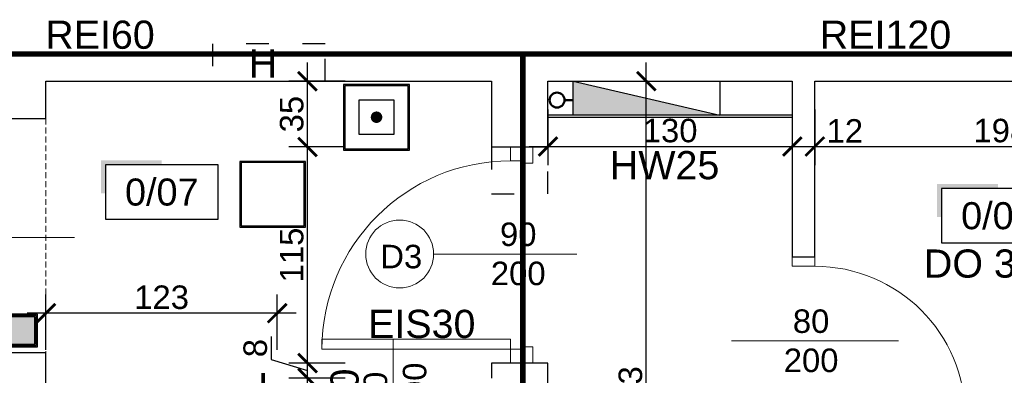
# Model space of a CAD drawing. Header units: millimetres. Extents: x 2709036 to 2756280, y 168165 to 192362.
# Tile 46 of 192: x 2714241 to 2714764, y 186217 to 186406. Entities that reach past the tile are written whole.
import ezdxf
from ezdxf.enums import TextEntityAlignment as Align

# ---------------------------------------------------------------- set-up
doc = ezdxf.new("R2010")
doc.units = ezdxf.units.MM
doc.header["$MEASUREMENT"] = 0
for name, pattern in [('ACAD_ISO03W100', [30, 12, -18]), ('CENTER2', [1.125, 0.75, -0.125, 0.125, -0.125]), ('HIDDEN2', [4.7625, 3.175, -1.5875]), ('UKRYTE', [9.525, 6.35, -3.175])]:
    doc.linetypes.add(name, pattern=pattern)
doc.layers.add('6 - OPISY', color=7, linetype='Continuous')
doc.layers.add('D+H Urządzenia', color=30, linetype='Continuous')
for name, color, linetype, lineweight in [('[san] inst. hydrantowa', 4, 'CENTER2', 50), ('__MAZ_EKSP_PROJ', 3, 'Continuous', 0), ('__MAZ_LIKWIDACJE', 6, 'ACAD_ISO03W100', 30), ('__MAZ_OPIS_STOLARKA', 7, 'Continuous', 0), ('__MAZ_SCHODY', 7, 'Continuous', 0), ('__MAZ_STOLARKA DRZWIOWA ISTN', 7, 'Continuous', 9), ('__MAZ_STOLARKA DRZWIOWA NOWA', 7, 'Continuous', 9), ('__MAZ_WYMIARY', 7, 'Continuous', 9), ('__MAZ_ŚCIANY ISTNIEJĄCE', 7, 'Continuous', 30), ('SCHODY_POR.', 7, 'UKRYTE', 25)]:
    doc.layers.add(name, color=color, linetype=linetype, lineweight=lineweight)
doc.styles.add('Arial', font='arial.ttf')
doc.styles.add('Dimensions', font='arial.ttf')
doc.styles.get("Standard").update_dxf_attribs({"font": 'arial.ttf'})
doc.styles.add('styl1', font='arial.ttf')
doc.dimstyles.new('100', dxfattribs={"dimtxt": 10, "dimasz": 10, "dimexe": 18, "dimexo": 15, "dimgap": 9, "dimtad": 1, "dimdec": 1, "dimrnd": 0.5, "dimdsep": 46, "dimtxsty": 'Dimensions', "dimblk": 'ARCHTICK', "dimcen": 9, "dimdle": 10, "dimadec": 1, "dimazin": 2, "dimtfac": 1, "dimtdec": 4, "dimtofl": 0, "dimtmove": 2, "dimatfit": 3, "dimfxl": 1, "dimtolj": 1, "dimtzin": 0, "dimarcsym": 0})

# ---------------------------------------------------------------- blocks, each defined once
blk = doc.blocks.new('_ArchTick')
at = {"color": 0, "linetype": 'ByBlock', "const_width": 0.15}
blk.add_lwpolyline([(-0.5, -0.5), (0.5, 0.5)], dxfattribs=at)
blk = doc.blocks.new('*D13')
at = {"layer": '__MAZ_WYMIARY', "color": 0, "lineweight": -2}
for p, q in [((2714254.68, 186230.58), (2714254.68, 186260.12)), ((2714377.68, 186230.58), (2714377.68, 186260.12)), ((2714387.68, 186250.12), (2714244.68, 186250.12))]:
    blk.add_line(p, q, dxfattribs=at)
at = {"layer": 'Defpoints', "color": 0, "lineweight": 30}
for p in [(2714254.68, 186250.12), (2714254.68, 186215.58), (2714377.68, 186215.58)]:
    blk.add_point(p, dxfattribs=at)
at = {"layer": '__MAZ_WYMIARY', "color": 0, "lineweight": -2, "xscale": 10, "yscale": 10, "zscale": 10, "rotation": 180}
blk.add_blockref('_ArchTick', (2714254.68, 186250.12), dxfattribs=at)
at = {"layer": '__MAZ_WYMIARY', "color": 0, "lineweight": -2, "xscale": 10, "yscale": 10, "zscale": 10}
blk.add_blockref('_ArchTick', (2714377.68, 186250.12), dxfattribs=at)
at = {"layer": '__MAZ_WYMIARY', "color": 0, "lineweight": 5, "insert": (2714316.18, 186258.5), "char_height": 12.5, "attachment_point": 5, "style": 'Arial'}
blk.add_mtext('\\A1;123', dxfattribs=at)
blk = doc.blocks.new('*U9')
at = {"ltscale": 10}
blk.add_hatch(color=256, dxfattribs=at).paths.add_polyline_path([(0, 26), (-25, 26), (-27, 26), (-27, 11.46), (-25, 11.46), (-25, 24), (0, 24)])
blk.add_lwpolyline([(-25, 0), (25, 0), (25, 24), (-25, 24)], close=True, dxfattribs=at)
at = {"layer": '6 - OPISY'}
for tag, p in [('NRPOM', (0, 6)), ('WYSPOM', (3.39, -15.66))]:
    blk.add_attdef(tag, text='', height=12, dxfattribs=at).set_placement(p, align=Align.CENTER)
blk = doc.blocks.new('*D152')
at = {"layer": '__MAZ_WYMIARY', "color": 0, "lineweight": -2}
for p, q in [((2714254.68, 186230.58), (2714254.68, 186260.12)), ((2714377.68, 186230.58), (2714377.68, 186260.12)), ((2714387.68, 186250.12), (2714244.68, 186250.12))]:
    blk.add_line(p, q, dxfattribs=at)
at = {"layer": 'Defpoints', "color": 0, "lineweight": 30}
for p in [(2714254.68, 186250.12), (2714254.68, 186215.58), (2714377.68, 186215.58)]:
    blk.add_point(p, dxfattribs=at)
at = {"layer": '__MAZ_WYMIARY', "color": 0, "lineweight": -2, "xscale": 10, "yscale": 10, "zscale": 10, "rotation": 180}
blk.add_blockref('_ArchTick', (2714254.68, 186250.12), dxfattribs=at)
at = {"layer": '__MAZ_WYMIARY', "color": 0, "lineweight": -2, "xscale": 10, "yscale": 10, "zscale": 10}
blk.add_blockref('_ArchTick', (2714377.68, 186250.12), dxfattribs=at)
at = {"layer": '__MAZ_WYMIARY', "color": 0, "lineweight": 5, "insert": (2714316.18, 186258.5), "char_height": 12.5, "attachment_point": 5, "style": 'Arial'}
blk.add_mtext('\\A1;123', dxfattribs=at)
blk = doc.blocks.new('*D313')
at = {"layer": '__MAZ_WYMIARY', "color": 0, "lineweight": -2}
for p, q in [((2714573.99, 186031.04), (2714573.99, 186383.55)), ((2714553.99, 186373.55), (2714583.99, 186373.55)), ((2714553.99, 186041.04), (2714583.99, 186041.04))]:
    blk.add_line(p, q, dxfattribs=at)
at = {"layer": 'Defpoints', "color": 0, "lineweight": 30}
for p in [(2714521.68, 186373.55), (2714573.99, 186373.55), (2714521.68, 186041.04)]:
    blk.add_point(p, dxfattribs=at)
at = {"layer": '__MAZ_WYMIARY', "color": 0, "lineweight": -2, "xscale": 10, "yscale": 10, "zscale": 10}
for p, rotation in [((2714573.99, 186373.55), 90), ((2714573.99, 186041.04), 270)]:
    blk.add_blockref('_ArchTick', p, dxfattribs=dict(at, rotation=rotation))
at = {"layer": '__MAZ_WYMIARY', "color": 0, "lineweight": 5, "insert": (2714565.61, 186207.29), "char_height": 12.5, "attachment_point": 5, "rotation": 90, "style": 'Arial'}
blk.add_mtext('\\A1;333', dxfattribs=at)
blk = doc.blocks.new('*D314')
at = {"layer": '__MAZ_WYMIARY', "color": 0, "lineweight": -2}
for p, q in [((2714521.68, 186358.55), (2714521.68, 186328.84)), ((2714651.68, 186358.55), (2714651.68, 186328.84)), ((2714511.68, 186338.84), (2714661.68, 186338.84))]:
    blk.add_line(p, q, dxfattribs=at)
at = {"layer": 'Defpoints', "color": 0, "lineweight": 30}
for p in [(2714521.68, 186373.55), (2714651.68, 186373.55), (2714651.68, 186338.84)]:
    blk.add_point(p, dxfattribs=at)
at = {"layer": '__MAZ_WYMIARY', "color": 0, "lineweight": -2, "xscale": 10, "yscale": 10, "zscale": 10, "rotation": 180}
blk.add_blockref('_ArchTick', (2714521.68, 186338.84), dxfattribs=at)
at = {"layer": '__MAZ_WYMIARY', "color": 0, "lineweight": -2, "xscale": 10, "yscale": 10, "zscale": 10}
blk.add_blockref('_ArchTick', (2714651.68, 186338.84), dxfattribs=at)
at = {"layer": '__MAZ_WYMIARY', "color": 0, "lineweight": 5, "insert": (2714586.68, 186347.23), "char_height": 12.5, "attachment_point": 5, "style": 'Arial'}
blk.add_mtext('\\A1;130', dxfattribs=at)
blk = doc.blocks.new('*D315')
at = {"layer": '__MAZ_WYMIARY', "color": 0, "lineweight": -2}
for p, q in [((2714651.68, 186358.49), (2714651.68, 186328.84)), ((2714663.68, 186358.55), (2714663.68, 186328.84)), ((2714641.68, 186338.84), (2714673.68, 186338.84))]:
    blk.add_line(p, q, dxfattribs=at)
at = {"layer": 'Defpoints', "color": 0, "lineweight": 30}
for p in [(2714651.68, 186373.49), (2714663.68, 186373.55), (2714663.68, 186338.84)]:
    blk.add_point(p, dxfattribs=at)
at = {"layer": '__MAZ_WYMIARY', "color": 0, "lineweight": -2, "xscale": 10, "yscale": 10, "zscale": 10, "rotation": 180}
blk.add_blockref('_ArchTick', (2714651.68, 186338.84), dxfattribs=at)
at = {"layer": '__MAZ_WYMIARY', "color": 0, "lineweight": -2, "xscale": 10, "yscale": 10, "zscale": 10}
blk.add_blockref('_ArchTick', (2714663.68, 186338.84), dxfattribs=at)
at = {"layer": '__MAZ_WYMIARY', "color": 0, "lineweight": 5, "insert": (2714679.62, 186347.12), "char_height": 12.5, "attachment_point": 5, "style": 'Arial'}
blk.add_mtext('\\A1;12', dxfattribs=at)
blk = doc.blocks.new('*D316')
at = {"layer": '__MAZ_WYMIARY', "color": 0, "lineweight": -2}
for p, q in [((2714663.68, 186358.55), (2714663.68, 186328.84)), ((2714861.49, 186358.55), (2714861.49, 186328.84)), ((2714653.68, 186338.84), (2714871.49, 186338.84))]:
    blk.add_line(p, q, dxfattribs=at)
at = {"layer": 'Defpoints', "color": 0, "lineweight": 30}
for p in [(2714663.68, 186373.55), (2714861.49, 186373.55), (2714861.49, 186338.84)]:
    blk.add_point(p, dxfattribs=at)
at = {"layer": '__MAZ_WYMIARY', "color": 0, "lineweight": -2, "xscale": 10, "yscale": 10, "zscale": 10, "rotation": 180}
blk.add_blockref('_ArchTick', (2714663.68, 186338.84), dxfattribs=at)
at = {"layer": '__MAZ_WYMIARY', "color": 0, "lineweight": -2, "xscale": 10, "yscale": 10, "zscale": 10}
blk.add_blockref('_ArchTick', (2714861.49, 186338.84), dxfattribs=at)
at = {"layer": '__MAZ_WYMIARY', "color": 0, "lineweight": 5, "insert": (2714762.59, 186347.22), "char_height": 12.5, "attachment_point": 5, "style": 'Arial'}
blk.add_mtext('\\A1;198', dxfattribs=at)
blk = doc.blocks.new('*D325')
at = {"layer": '__MAZ_WYMIARY', "color": 0, "lineweight": -2}
for p, q in [((2713954.41, 185807.55), (2713954.41, 186383.55)), ((2713974.41, 186373.55), (2713944.41, 186373.55)), ((2713974.41, 185817.55), (2713944.41, 185817.55))]:
    blk.add_line(p, q, dxfattribs=at)
at = {"layer": 'Defpoints', "color": 0, "lineweight": 30}
for p in [(2713954.41, 186373.55), (2714254.68, 186373.55), (2714254.68, 185817.55)]:
    blk.add_point(p, dxfattribs=at)
at = {"layer": '__MAZ_WYMIARY', "color": 0, "lineweight": -2, "xscale": 10, "yscale": 10, "zscale": 10}
for p, rotation in [((2713954.41, 186373.55), 90), ((2713954.41, 185817.55), 270)]:
    blk.add_blockref('_ArchTick', p, dxfattribs=dict(at, rotation=rotation))
at = {"layer": '__MAZ_WYMIARY', "color": 0, "lineweight": 5, "insert": (2713946.02, 186095.55), "char_height": 12.5, "attachment_point": 5, "rotation": 90, "style": 'Arial'}
blk.add_mtext('\\A1;556', dxfattribs=at)
blk = doc.blocks.new('*D326')
at = {"layer": '__MAZ_WYMIARY', "color": 0, "lineweight": -2}
for p, q in [((2713954.41, 186363.55), (2713954.41, 186426.55)), ((2713974.41, 186416.55), (2713944.41, 186416.55)), ((2713974.41, 186373.55), (2713944.41, 186373.55))]:
    blk.add_line(p, q, dxfattribs=at)
at = {"layer": 'Defpoints', "color": 0, "lineweight": 30}
for p in [(2713954.41, 186416.55), (2714300.02, 186416.55), (2714300.02, 186373.55)]:
    blk.add_point(p, dxfattribs=at)
at = {"layer": '__MAZ_WYMIARY', "color": 0, "lineweight": -2, "xscale": 10, "yscale": 10, "zscale": 10}
for p, rotation in [((2713954.41, 186416.55), 90), ((2713954.41, 186373.55), 270)]:
    blk.add_blockref('_ArchTick', p, dxfattribs=dict(at, rotation=rotation))
at = {"layer": '__MAZ_WYMIARY', "color": 0, "lineweight": 5, "insert": (2713946.02, 186395.05), "char_height": 12.5, "attachment_point": 5, "rotation": 90, "style": 'Arial'}
blk.add_mtext('\\A1;43', dxfattribs=at)
blk = doc.blocks.new('*D660')
at = {"layer": '__MAZ_WYMIARY', "color": 0, "lineweight": -2}
for p, q in [((2714374.43, 186237.61), (2714374.43, 186225.38)), ((2714393.81, 186205.58), (2714393.81, 186233.55)), ((2714374.43, 186225.38), (2714393.81, 186219.56)), ((2714413.81, 186223.55), (2714383.81, 186223.55)), ((2714413.81, 186215.58), (2714383.81, 186215.58))]:
    blk.add_line(p, q, dxfattribs=at)
at = {"layer": 'Defpoints', "color": 0, "lineweight": 30}
for p in [(2714393.81, 186223.55), (2714491.68, 186223.55), (2714491.68, 186215.58)]:
    blk.add_point(p, dxfattribs=at)
at = {"layer": '__MAZ_WYMIARY', "color": 0, "lineweight": -2, "xscale": 10, "yscale": 10, "zscale": 10}
for p, rotation in [((2714393.81, 186223.55), 90), ((2714393.81, 186215.58), 270)]:
    blk.add_blockref('_ArchTick', p, dxfattribs=dict(at, rotation=rotation))
at = {"layer": '__MAZ_WYMIARY', "color": 0, "lineweight": 5, "insert": (2714366.05, 186231.5), "char_height": 12.5, "attachment_point": 5, "rotation": 90, "style": 'Arial'}
blk.add_mtext('\\A1;8', dxfattribs=at)
blk = doc.blocks.new('*D661')
at = {"layer": '__MAZ_WYMIARY', "color": 0, "lineweight": -2}
for p, q in [((2714393.81, 186213.55), (2714393.81, 186348.55)), ((2714413.81, 186338.55), (2714383.81, 186338.55)), ((2714413.81, 186223.55), (2714383.81, 186223.55))]:
    blk.add_line(p, q, dxfattribs=at)
at = {"layer": 'Defpoints', "color": 0, "lineweight": 30}
for p in [(2714393.81, 186338.55), (2714491.68, 186338.55), (2714491.68, 186223.55)]:
    blk.add_point(p, dxfattribs=at)
at = {"layer": '__MAZ_WYMIARY', "color": 0, "lineweight": -2, "xscale": 10, "yscale": 10, "zscale": 10}
for p, rotation in [((2714393.81, 186338.55), 90), ((2714393.81, 186223.55), 270)]:
    blk.add_blockref('_ArchTick', p, dxfattribs=dict(at, rotation=rotation))
at = {"layer": '__MAZ_WYMIARY', "color": 0, "lineweight": 5, "insert": (2714385.43, 186281.05), "char_height": 12.5, "attachment_point": 5, "rotation": 90, "style": 'Arial'}
blk.add_mtext('\\A1;115', dxfattribs=at)
blk = doc.blocks.new('*D662')
at = {"layer": '__MAZ_WYMIARY', "color": 0, "lineweight": -2}
for p, q in [((2714393.81, 186328.55), (2714393.81, 186383.55)), ((2714413.81, 186373.55), (2714383.81, 186373.55)), ((2714413.81, 186338.55), (2714383.81, 186338.55))]:
    blk.add_line(p, q, dxfattribs=at)
at = {"layer": 'Defpoints', "color": 0, "lineweight": 30}
for p in [(2714393.81, 186373.55), (2714491.68, 186373.55), (2714491.68, 186338.55)]:
    blk.add_point(p, dxfattribs=at)
at = {"layer": '__MAZ_WYMIARY', "color": 0, "lineweight": -2, "xscale": 10, "yscale": 10, "zscale": 10}
for p, rotation in [((2714393.81, 186373.55), 90), ((2714393.81, 186338.55), 270)]:
    blk.add_blockref('_ArchTick', p, dxfattribs=dict(at, rotation=rotation))
at = {"layer": '__MAZ_WYMIARY', "color": 0, "lineweight": 5, "insert": (2714385.42, 186356.05), "char_height": 12.5, "attachment_point": 5, "rotation": 90, "style": 'Arial'}
blk.add_mtext('\\A1;35', dxfattribs=at)
blk = doc.blocks.new('90')
at = {"color": 0, "linetype": 'Continuous', "lineweight": 5}
for p, q in [((30102.84, -38884.85), (30102.84, -38878.44)), ((30113.27, -38878.44), (30113.27, -38885.98)), ((30107.55, -38884.85), (30102.84, -38884.85)), ((30107.55, -38885.98), (30107.55, -38884.85)), ((30113.27, -38885.98), (30107.55, -38885.98)), ((30015.67, -38967.31), (30015.67, -38972.02)), ((30102.84, -38967.31), (30015.67, -38967.31)), ((30015.67, -38967.31), (30015.67, -38972.02)), ((30102.84, -38972.02), (30102.84, -38967.31)), ((30015.67, -38972.02), (30102.84, -38972.02)), ((30102.84, -38978.44), (30102.84, -38972.02)), ((30102.84, -38972.02), (30107.55, -38972.02)), ((30107.55, -38972.02), (30107.55, -38970.89)), ((30107.55, -38970.89), (30113.27, -38970.89)), ((30113.27, -38970.89), (30113.27, -38978.44))]:
    blk.add_line(p, q, dxfattribs=at)
blk.add_arc((30102.84, -38972.02), 87.17, 90, 180, dxfattribs=at)
blk = doc.blocks.new('_rt45')
at = {"layer": 'D+H Urządzenia'}
h = blk.add_hatch(color=256, dxfattribs=at)
h.dxf.hatch_style = 1
h.paths.add_polyline_path([(25.34, 24.93), (12.84, 24.93), (0.34, 24.93), (-12.16, 24.93), (-24.66, 24.93), (-24.66, 12.43), (-24.66, -0.07), (-24.66, -12.57), (-24.66, -25.07), (-12.16, -25.07), (0.34, -25.07), (12.84, -25.07), (25.34, -25.07), (25.34, -12.57), (25.34, -0.07), (25.34, 12.43)])
h.paths.add_polyline_path([(-23.66, 23.93), (-12.16, 23.93), (0.34, 23.93), (12.84, 23.93), (24.34, 23.93), (24.34, 12.43), (24.34, -0.07), (24.34, -12.57), (24.34, -24.07), (12.84, -24.07), (0.34, -24.07), (-12.16, -24.07), (-23.66, -24.07), (-23.66, -12.57), (-23.66, -0.07), (-23.66, 12.43)], flags=16)
h.paths.add_polyline_path([(-12.7, 13.08), (13.49, 13.08), (13.49, -13.11), (-12.7, -13.11)], flags=0)
h.paths.add_polyline_path([(2.58, -0.02, -1), (-1.79, -0.02, -1)], flags=0)
for points in [[(-24.66, 24.93), (-24.66, 12.43), (-24.66, -0.07), (-24.66, -12.57), (-24.66, -25.07), (-12.16, -25.07), (0.34, -25.07), (12.84, -25.07), (25.34, -25.07), (25.34, -12.57), (25.34, -0.07), (25.34, 12.43), (25.34, 24.93), (12.84, 24.93), (0.34, 24.93), (-12.16, 24.93)], [(-23.66, 23.93), (-23.66, 12.43), (-23.66, -0.07), (-23.66, -12.57), (-23.66, -24.07), (-12.16, -24.07), (0.34, -24.07), (12.84, -24.07), (24.34, -24.07), (24.34, -12.57), (24.34, -0.07), (24.34, 12.43), (24.34, 23.93), (12.84, 23.93), (0.34, 23.93), (-12.16, 23.93)], [(-12.7, 13.08), (13.49, 13.08), (13.49, -13.11), (-12.7, -13.11)]]:
    blk.add_lwpolyline(points, close=True, dxfattribs=at)
at = {"layer": 'D+H Urządzenia', "const_width": 4.36}
blk.add_lwpolyline([(-1.79, -0.02, 1), (2.58, -0.02, 1)], format="xyb", close=True, dxfattribs=at)
blk = doc.blocks.new('_3000plus')
at = {"layer": 'D+H Urządzenia'}
h = blk.add_hatch(color=256, dxfattribs=at)
h.dxf.hatch_style = 1
h.paths.add_polyline_path([(26.81, 26.83), (14.31, 26.83), (1.81, 26.83), (-10.69, 26.83), (-23.19, 26.83), (-23.19, 14.33), (-23.19, 1.83), (-23.19, -10.67), (-23.19, -23.17), (-10.69, -23.17), (1.81, -23.17), (14.31, -23.17), (26.81, -23.17), (26.81, -10.67), (26.81, 1.83), (26.81, 14.33)])
h.paths.add_polyline_path([(-22.19, 25.83), (-10.69, 25.83), (1.81, 25.83), (14.31, 25.83), (25.81, 25.83), (25.81, 14.33), (25.81, 1.83), (25.81, -10.67), (25.81, -22.17), (14.31, -22.17), (1.81, -22.17), (-10.69, -22.17), (-22.19, -22.17), (-22.19, -10.67), (-22.19, 1.83), (-22.19, 14.33)], flags=16)
for points in [[(-10.69, 26.83), (-23.19, 26.83), (-23.19, 14.33), (-23.19, 1.83), (-23.19, -10.67), (-23.19, -23.17), (-10.69, -23.17), (1.81, -23.17), (14.31, -23.17), (26.81, -23.17), (26.81, -10.67), (26.81, 1.83), (26.81, 14.33), (26.81, 26.83), (14.31, 26.83), (1.81, 26.83), (-10.69, 26.83)], [(-10.69, 25.83), (-22.19, 25.83), (-22.19, 14.33), (-22.19, 1.83), (-22.19, -10.67), (-22.19, -22.17), (-10.69, -22.17), (1.81, -22.17), (14.31, -22.17), (25.81, -22.17), (25.81, -10.67), (25.81, 1.83), (25.81, 14.33), (25.81, 25.83), (14.31, 25.83), (1.81, 25.83)]]:
    blk.add_lwpolyline(points, close=True, dxfattribs=at)
for points in [[(-8.51, 21.45, 0, 0, 0), (16.38, -3.44, 7.54, 0, 0), (23.49, -10.55, 0, 0, 0)], [(-19.18, 10.78, 0, 0, 0), (5.71, -14.11, 7.54, 0, 0), (12.82, -21.22, 0, 0, 0)]]:
    blk.add_lwpolyline(points, format="xyseb", dxfattribs=at)
blk = doc.blocks.new('_pip')
at = {"layer": 'D+H Urządzenia'}
h = blk.add_hatch(color=1, dxfattribs=at)
h.dxf.hatch_style = 1
h.paths.add_polyline_path([(12.45, 11.21), (-8.55, 11.21), (-8.55, -9.79), (12.45, -9.79)], flags=0)
h.paths.add_polyline_path([(14.45, 13.21), (-10.55, 13.21), (-10.55, -11.79), (14.45, -11.79)])
h.paths.add_polyline_path([(13.45, -10.79), (-9.55, -10.79), (-9.55, 12.21), (13.45, 12.21)], flags=16)
h.paths.add_polyline_path([(12.45, -9.79), (-8.55, -9.79), (-8.55, 11.21), (12.45, 11.21)], flags=0)
h = blk.add_hatch(color=1, dxfattribs=at)
h.dxf.hatch_style = 1
h.paths.add_polyline_path([(12.45, 11.21), (-8.55, 11.21), (-8.55, -9.79), (12.45, -9.79)])
at = {"layer": 'D+H Urządzenia', "color": 1}
for points in [[(-10.55, -11.79), (14.45, -11.79), (14.45, 13.21), (-10.55, 13.21)], [(-9.55, -10.79), (13.45, -10.79), (13.45, 12.21), (-9.55, 12.21)], [(-8.55, -9.79), (12.45, -9.79), (12.45, 11.21), (-8.55, 11.21)]]:
    blk.add_lwpolyline(points, close=True, dxfattribs=at)

msp = doc.modelspace()

# ---------------------------------------------------------------- hatches: boundary and pattern name
at = {"layer": '__MAZ_EKSP_PROJ', "lineweight": 30}
h = msp.add_hatch(color=256, dxfattribs=at)
h.dxf.hatch_style = 1
h.paths.add_polyline_path([(2714535.14, 186355.55), (2714613.14, 186355.55), (2714535.14, 186373.55)])

# ---------------------------------------------------------------- linework, layer by layer
at = {"layer": '[san] inst. hydrantowa', "color": 252, "linetype": 'Continuous', "ltscale": 50}
msp.add_lwpolyline([(2714535.14, 186363.47), (2714530.54, 186363.55)], dxfattribs=at)
msp.add_circle((2714526.54, 186363.55), 4, dxfattribs=at)
at = {"layer": '__MAZ_EKSP_PROJ', "linetype": 'ACAD_ISO03W100', "const_width": 3}
for points in [[(2714508.27, 185760.55), (2714508.27, 186388.05), (2714190.68, 186388.05)], [(2715029.84, 185759.57), (2715029.84, 186271.03), (2714869.37, 186271.03), (2714869.37, 186388.05), (2714508.27, 186388.05)]]:
    msp.add_lwpolyline(points, dxfattribs=at)
at = {"layer": '__MAZ_EKSP_PROJ', "lineweight": 30}
msp.add_lwpolyline([(2714535.14, 186373.55), (2714613.14, 186373.55), (2714613.14, 186355.55), (2714535.14, 186355.55), (2714535.14, 186373.55), (2714613.14, 186355.55)], dxfattribs=at)
at = {"layer": '__MAZ_LIKWIDACJE', "color": 252}
for p, q in [((2714491.68, 186338.55), (2714491.68, 186313.55)), ((2714521.68, 186313.55), (2714521.68, 186338.55)), ((2714491.68, 186313.55), (2714521.68, 186313.55))]:
    msp.add_line(p, q, dxfattribs=at)
msp.add_lwpolyline([(2714403.18, 186393.55), (2714343.18, 186393.55), (2714343.18, 186373.55), (2714403.18, 186373.55)], close=True, dxfattribs=at)
at = {"layer": '__MAZ_OPIS_STOLARKA', "color": 252}
for points in [[(2714181.04, 186290.3), (2714269.76, 186290.3)], [(2714460.89, 186281.59), (2714537.07, 186281.59)], [(2714439.3, 186179.85), (2714439.3, 186236.46)], [(2714619.37, 186235.33), (2714708.09, 186235.33)]]:
    msp.add_lwpolyline(points, dxfattribs=at)
msp.add_circle((2714442.81, 186281.59), 18.07, dxfattribs=at)
at = {"layer": '__MAZ_SCHODY', "color": 252, "linetype": 'HIDDEN2', "lineweight": 5}
msp.add_lwpolyline([(2714190.68, 186353.72), (2714254.68, 186353.72), (2714254.68, 186229), (2714190.68, 186229)], close=True, dxfattribs=at)
at = {"layer": '__MAZ_STOLARKA DRZWIOWA ISTN', "color": 252, "linetype": 'Continuous'}
msp.add_lwpolyline([(2714651.68, 186275.06), (2714651.68, 186280.06), (2714663.68, 186280.06), (2714663.68, 186275.06)], close=True, dxfattribs=at)
at = {"layer": '__MAZ_STOLARKA DRZWIOWA ISTN', "color": 252, "linetype": 'Continuous', "extrusion": (0, 0, -1)}
msp.add_arc((-2714663.68, 186195.06), 80, 90, 180, dxfattribs=at)
at = {"layer": '__MAZ_ŚCIANY ISTNIEJĄCE', "color": 252, "ltscale": 15}
for p, q in [((2714254.68, 186373.55), (2714491.68, 186373.55)), ((2714254.68, 186353.72), (2714254.68, 186373.55)), ((2714491.68, 186373.55), (2714491.68, 186338.55)), ((2714521.68, 186373.55), (2714651.68, 186373.55)), ((2714521.68, 186338.55), (2714521.68, 186373.55)), ((2714651.68, 186373.55), (2714651.68, 186280.06)), ((2714663.68, 186373.55), (2714861.49, 186373.55)), ((2714663.68, 186280.06), (2714663.68, 186373.55)), ((2714228.68, 186353.72), (2714254.68, 186353.72)), ((2714491.68, 186338.55), (2714521.68, 186338.55)), ((2714651.68, 186280.06), (2714663.68, 186280.06)), ((2714254.68, 186229), (2714228.68, 186229)), ((2714254.68, 185975.8), (2714254.68, 186229)), ((2714491.68, 186223.55), (2714491.68, 186215.58)), ((2714521.68, 186223.55), (2714491.68, 186223.55)), ((2714521.68, 186041.04), (2714521.68, 186223.55))]:
    msp.add_line(p, q, dxfattribs=at)
for points in [[(2714651.68, 186355.55), (2714521.68, 186355.55)], [(2714651.68, 186354.3), (2714521.68, 186354.3)]]:
    msp.add_lwpolyline(points, dxfattribs=at)
at = {"layer": 'SCHODY_POR.', "color": 252, "ltscale": 15, "const_width": 2}
msp.add_lwpolyline([(2714370.25, 186059.79), (2714370.25, 186218.33)], dxfattribs=at)

# ---------------------------------------------------------------- block references
at = {"xscale": 0.7000000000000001, "yscale": 0.7000000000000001, "zscale": 0.7000000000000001}
for name, p in [('_rt45', (2714430.23, 186354.42)), ('_3000plus', (2714373.95, 186312.13))]:
    msp.add_blockref(name, p, dxfattribs=at)
at = {"layer": '6 - OPISY', "color": 252, "xscale": 1.2, "yscale": 1.2, "zscale": 1.2}
for p, values in [((2714316.29, 186300.17), {'NRPOM': '0/07'}), ((2714761.03, 186287.58), {'NRPOM': '0/04'})]:
    msp.add_blockref('*U9', p, dxfattribs=at).add_auto_attribs(values)
at = {"layer": '__MAZ_STOLARKA DRZWIOWA NOWA', "color": 252, "lineweight": -2, "xscale": 1.150091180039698, "yscale": 1.150091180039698, "zscale": 1.150091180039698, "rotation": 359.9999999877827}
msp.add_blockref('90', (2679880.73, 231052.3), dxfattribs=at)
at = {"layer": 'D+H Urządzenia', "xscale": 0.7000000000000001, "yscale": 0.7000000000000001, "zscale": 0.7000000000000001}
msp.add_blockref('_pip', (2714240.1, 186240.38), dxfattribs=at)

# ---------------------------------------------------------------- texts
at = {"layer": '__MAZ_EKSP_PROJ', "linetype": 'ACAD_ISO03W100', "char_height": 15, "attachment_point": 3}
for s, width, insert in [('REI60', 617.9803, (2714312.54, 186405.83)), ('REI120', 617.9803, (2714736.19, 186405.83)), ('DO 3 OS.', 103.5635, (2714812.5, 186284.01)), ('EIS30', 84.9678, (2714483.13, 186251.89))]:
    msp.add_mtext_dynamic_manual_height_columns(s, width=width, gutter_width=12.5, heights=[61.2], dxfattribs=dict(at, insert=insert))
at = {"layer": '__MAZ_EKSP_PROJ', "insert": (2714736.97, 186336.38), "char_height": 15, "attachment_point": 3}
msp.add_mtext_dynamic_manual_height_columns('\\pxql;HW25', width=182.3341, gutter_width=12.5, heights=[61.2], dxfattribs=at)
at = {"layer": '__MAZ_EKSP_PROJ', "linetype": 'ACAD_ISO03W100', "insert": (2714405.98, 186220.62), "char_height": 15, "attachment_point": 3, "rotation": 90}
msp.add_mtext_dynamic_manual_height_columns('EIS30', width=84.9678, gutter_width=12.5, heights=[61.2], dxfattribs=at)
at = {"layer": '__MAZ_LIKWIDACJE', "color": 252, "insert": (2714377.71, 186390.51), "char_height": 15, "attachment_point": 3}
msp.add_mtext_dynamic_manual_height_columns('H', width=182.3341, gutter_width=12.5, heights=[61.2], dxfattribs=at)
at = {"layer": '__MAZ_OPIS_STOLARKA', "color": 252, "char_height": 12.5, "width": 38.3096, "attachment_point": 5, "style": 'styl1'}
for s, insert in [('90\\P\\pxqc;200', (2714505.88, 186281.59)), ('\\pxqc;D3', (2714443.66, 186280.15)), ('\\pxqc;80\\P200', (2714661.67, 186235.33))]:
    msp.add_mtext(s, dxfattribs=dict(at, insert=insert))
at = {"layer": '__MAZ_OPIS_STOLARKA', "color": 252, "insert": (2714440.41, 186209.22), "char_height": 12.5, "width": 38.3096, "attachment_point": 5, "rotation": 90, "style": 'styl1'}
msp.add_mtext('80\\P\\pxqc;200', dxfattribs=at)

# ---------------------------------------------------------------- dimensions: what is measured, and where the dimension line sits
at = {"layer": '__MAZ_WYMIARY', "color": 252, "lineweight": 5}
for base, p1, p2, picture, middle in [((2713954.41, 186416.55), (2714300.02, 186373.55), (2714300.02, 186416.55), '*D326', (2713946.02, 186395.05)), ((2713954.41, 186373.55), (2714254.68, 185817.55), (2714254.68, 186373.55), '*D325', (2713946.02, 186095.55)), ((2714393.81, 186373.55), (2714491.68, 186338.55), (2714491.68, 186373.55), '*D662', (2714385.42, 186356.05)), ((2714573.99, 186373.55), (2714521.68, 186041.04), (2714521.68, 186373.55), '*D313', (2714565.61, 186207.29)), ((2714393.81, 186338.55), (2714491.68, 186223.55), (2714491.68, 186338.55), '*D661', (2714385.43, 186281.05)), ((2714393.81, 186223.55), (2714491.68, 186215.58), (2714491.68, 186223.55), '*D660', (2714366.05, 186227.38))]:
    dim = msp.add_linear_dim(base=base, p1=p1, p2=p2, angle=90, dimstyle='100', override={"dimtxt": 12.5, "dimexe": 10, "dimgap": 2, "dimdec": 0, "dimtxsty": 'Arial', "dimtmove": 1, "dimfxl": 20, "dimfxlon": 1}, dxfattribs=at)
    dim.commit()
    dim.dimension.update_dxf_attribs({"geometry": picture, "text_midpoint": middle})
for base, p1, p2, picture, middle in [((2714651.68, 186338.84), (2714521.68, 186373.55), (2714651.68, 186373.55), '*D314', (2714586.68, 186347.23)), ((2714861.49, 186338.84), (2714663.68, 186373.55), (2714861.49, 186373.55), '*D316', (2714762.59, 186347.22)), ((2714254.68, 186250.12), (2714377.68, 186215.58), (2714254.68, 186215.58), '*D13', (2714316.18, 186258.5)), ((2714254.68, 186250.12), (2714377.68, 186215.58), (2714254.68, 186215.58), '*D152', (2714316.18, 186258.5))]:
    dim = msp.add_linear_dim(base=base, p1=p1, p2=p2, dimstyle='100', override={"dimtxt": 12.5, "dimexe": 10, "dimgap": 2, "dimdec": 0, "dimtxsty": 'Arial', "dimtmove": 1, "dimfxl": 20, "dimfxlon": 1}, dxfattribs=at)
    dim.commit()
    dim.dimension.update_dxf_attribs({"geometry": picture, "text_midpoint": middle})
dim = msp.add_linear_dim(base=(2714663.68, 186338.84), p1=(2714651.68, 186373.49), p2=(2714663.68, 186373.55), dimstyle='100', override={"dimtxt": 12.5, "dimexe": 10, "dimgap": 2, "dimdec": 0, "dimtxsty": 'Arial', "dimtmove": 1, "dimfxl": 20, "dimfxlon": 1}, dxfattribs=at)
dim.commit()
dim.dimension.update_dxf_attribs({"geometry": '*D315', "text_midpoint": (2714679.62, 186338.84), "dimtype": 160})

doc.saveas('drawing.dxf')
